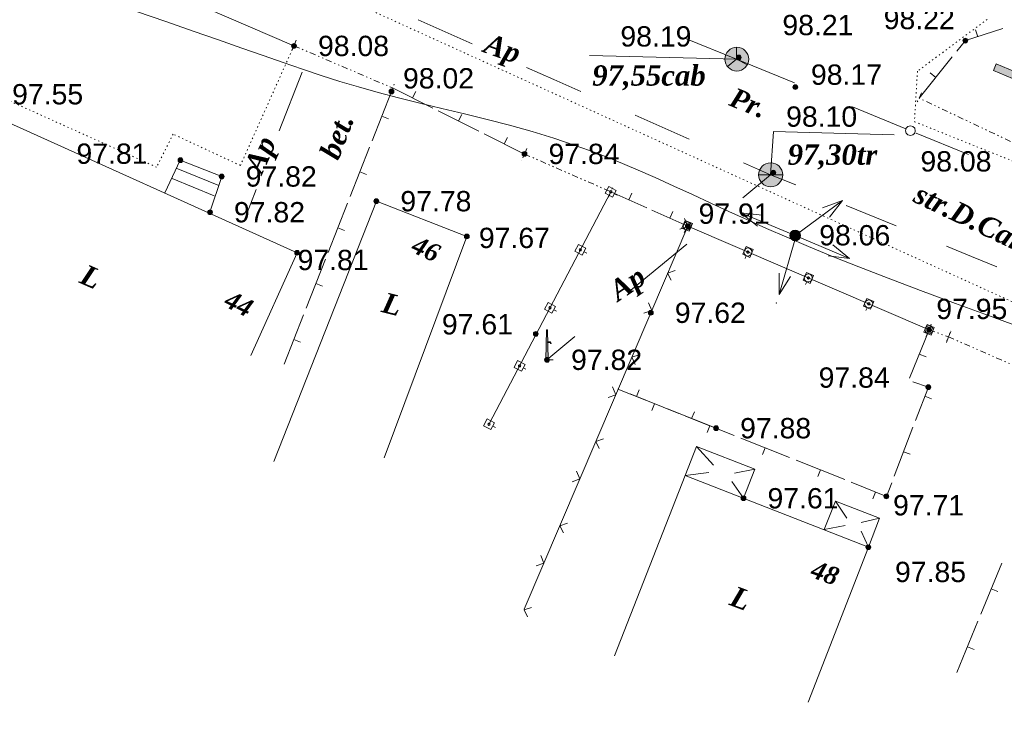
# Model space of a CAD drawing. Header units: millimetres. Extents: x 9396 to 25236, y 15106 to 31102.
# Tile 106 of 256: x 11071 to 11153, y 16039 to 16097. Entities that reach past the tile are written whole.
import ezdxf
from ezdxf.enums import TextEntityAlignment as Align

# ---------------------------------------------------------------- set-up
doc = ezdxf.new("R2010")
doc.units = ezdxf.units.MM
for name, pattern in [('DIVIDE', [1.25, 0.5, -0.25, 0, -0.25, 0, -0.25]), ('DOT', [0.25, 0, -0.25]), ('HIDDEN', [0.375, 0.25, -0.125])]:
    doc.linetypes.add(name, pattern=pattern)
for name, color, linetype, lineweight, true_color in [('1001010', 7, 'Continuous', 9, 0x000000), ('10010110', 7, 'Continuous', 20, 0xa25100), ('1060000', 7, 'Continuous', 9, 0x000000), ('1070000', 7, 'DOT', 9, 0x000000), ('11113000', 7, 'Continuous', 9, 0x000000), ('2030012', 7, 'Continuous', 9, 0x000000), ('21100200', 7, 'HIDDEN', 0, 0x800080), ('3000105', 7, 'DIVIDE', 9, 0x000000), ('3000113', 7, 'Continuous', 9, 0x000000), ('3000130', 7, 'Continuous', 9, 0x000000), ('3000140', 7, 'Continuous', 9, 0x000000), ('3000220', 7, 'Continuous', 9, 0x000000), ('3000260', 7, 'Continuous', 9, 0x000000), ('5010210', 7, 'Continuous', 20, 0x008000), ('5010420', 7, 'Continuous', 9, 0x000000), ('5010530', 7, 'Continuous', 9, 0x000000), ('6011210', 1, 'Continuous', 9, 0xff0000), ('9010120', 7, 'Continuous', 20, 0x000000), ('9010200', 7, 'Continuous', 9, 0x000000)]:
    doc.layers.add(name, color=color, linetype=linetype, lineweight=lineweight, true_color=true_color)
doc.styles.add('1', font='timesbi.ttf', dxfattribs={"height": 0.00127})
doc.styles.add('10', font='timesbi.ttf', dxfattribs={"height": 0.001481})
doc.styles.add('12', font='timesbi.ttf', dxfattribs={"height": 0.001693})
doc.styles.add('2', font='timesbi.ttf', dxfattribs={"height": 0.001693})
doc.styles.add('3', font='timesbi.ttf', dxfattribs={"height": 0.001693})
doc.styles.add('9', font='timesbi.ttf', dxfattribs={"height": 0.001693})
doc.styles.add('F2', font='arial.ttf', dxfattribs={"height": 0.001693})

# ---------------------------------------------------------------- blocks, each defined once
blk = doc.blocks.new('SYMBOL21100200')
at = {"true_color": 0x800080}
h = blk.add_hatch(color=216, dxfattribs=at)
edge = h.paths.add_edge_path()
edge.add_arc((0, 0), 0.1, 0, 360)
at = {"color": 216, "linetype": 'Continuous', "lineweight": 0, "true_color": 0x800080}
blk.add_circle((0, 0), 0.1, dxfattribs=at)
blk = doc.blocks.new('SYMBOL5010420')
at = {"true_color": 0xffffff}
h = blk.add_hatch(color=7, dxfattribs=at)
edge = h.paths.add_edge_path()
edge.add_arc((0, 0), 0.5, 0, 360)
at = {"color": 18, "linetype": 'Continuous', "lineweight": 9, "true_color": 0x000000, "flags": 128}
blk.add_lwpolyline([(-0.5, 0), (0.5, 0)], dxfattribs=at)
at = {"color": 18, "linetype": 'Continuous', "lineweight": 9, "true_color": 0x000000}
blk.add_circle((0, 0), 0.5, dxfattribs=at)
blk = doc.blocks.new('SYMBOL9010200')
at = {"true_color": 0xffffff}
h = blk.add_hatch(color=7, dxfattribs=at)
edge = h.paths.add_edge_path()
edge.add_arc((0.01, 0), 0.495, 0, 360)
at = {"color": 18, "linetype": 'Continuous', "lineweight": 0, "true_color": 0x000000, "flags": 128}
for points in [[(0.0025, 0.007), (-0.007, 0.495)], [(0.0025, 0.0025), (-0.3845, -0.3005)], [(0.005, 0), (0.44, -0.238)]]:
    blk.add_lwpolyline(points, dxfattribs=at)
at = {"color": 18, "linetype": 'Continuous', "lineweight": 0, "true_color": 0x000000}
blk.add_circle((0.01, 0), 0.495, dxfattribs=at)
blk = doc.blocks.new('SYMBOL5010530')
at = {"true_color": 0x000000}
for points in [[(-0.05, 0), (-0.025, 1.25), (0.025, 1.25), (0.05, 0)], [(0.025, 0.75), (0.15, 0.75), (0.175, 0.675), (0.15, 0.675), (0.125, 0.725), (0.025, 0.725)]]:
    blk.add_hatch(color=18, dxfattribs=at).paths.add_polyline_path(points)
at = {"color": 18, "linetype": 'Continuous', "lineweight": 0, "true_color": 0x000000, "flags": 128}
for points in [[(-0.05, 0), (-0.025, 1.25), (0.025, 1.25), (0.05, 0), (-0.05, 0)], [(0.025, 0.75), (0.15, 0.75), (0.175, 0.675), (0.15, 0.675), (0.125, 0.725), (0.025, 0.725), (0.025, 0.75)]]:
    blk.add_lwpolyline(points, close=True, dxfattribs=at)
blk.add_lwpolyline([(-0.125, 0), (0.25, 0)], dxfattribs=at)
blk = doc.blocks.new('SYMBOL2030012')
at = {"true_color": 0xffffff}
h = blk.add_hatch(color=7, dxfattribs=at)
edge = h.paths.add_edge_path()
edge.add_arc((0, 0), 0.225, 0, 360)
at = {"true_color": 0x000000}
h = blk.add_hatch(color=18, dxfattribs=at)
edge = h.paths.add_edge_path()
edge.add_arc((0, 0), 0.05, 0, 360)
at = {"color": 18, "linetype": 'Continuous', "lineweight": 0, "true_color": 0x000000}
for radius in [0.225, 0.05]:
    blk.add_circle((0, 0), radius, dxfattribs=at)

msp = doc.modelspace()

# ---------------------------------------------------------------- hatches: boundary and pattern name
at = {"layer": '11113000', "true_color": 0xffffff}
h = msp.add_hatch(color=7, dxfattribs=at)
h.paths.add_polyline_path([(11151.741, 16092.627), (11157.021, 16090.417), (11157.251, 16090.967), (11151.971, 16093.177)])
h.paths.add_polyline_path([(11158.271, 16089.917), (11158.421, 16089.957), (11158.531, 16090.067), (11158.571, 16090.207), (11158.531, 16090.357), (11158.421, 16090.467), (11158.271, 16090.507), (11158.131, 16090.467), (11158.021, 16090.357), (11157.981, 16090.207), (11158.021, 16090.067), (11158.131, 16089.957)])
h.paths.add_polyline_path([(11159.151, 16089.547), (11159.301, 16089.587), (11159.411, 16089.697), (11159.451, 16089.837), (11159.411, 16089.987), (11159.301, 16090.097), (11159.151, 16090.137), (11159.011, 16090.097), (11158.901, 16089.987), (11158.861, 16089.837), (11158.901, 16089.697), (11159.011, 16089.587)])
h.paths.add_polyline_path([(11160.031, 16089.177), (11160.181, 16089.217), (11160.291, 16089.327), (11160.331, 16089.477), (11160.291, 16089.617), (11160.181, 16089.727), (11160.031, 16089.767), (11159.891, 16089.727), (11159.781, 16089.617), (11159.741, 16089.477), (11159.781, 16089.327), (11159.891, 16089.217)])
h.paths.add_polyline_path([(11164.931, 16087.097), (11170.201, 16084.877), (11170.431, 16085.437), (11165.161, 16087.647)])
h.paths.add_polyline_path([(11171.461, 16084.387), (11171.611, 16084.427), (11171.711, 16084.537), (11171.751, 16084.677), (11171.711, 16084.827), (11171.611, 16084.937), (11171.461, 16084.967), (11171.311, 16084.937), (11171.211, 16084.827), (11171.171, 16084.677), (11171.211, 16084.537), (11171.311, 16084.427)])
h.paths.add_polyline_path([(11172.341, 16084.017), (11172.491, 16084.057), (11172.591, 16084.167), (11172.631, 16084.307), (11172.591, 16084.457), (11172.491, 16084.567), (11172.341, 16084.607), (11172.191, 16084.567), (11172.091, 16084.457), (11172.051, 16084.307), (11172.091, 16084.167), (11172.191, 16084.057)])
h.paths.add_polyline_path([(11173.221, 16083.647), (11173.371, 16083.687), (11173.471, 16083.797), (11173.511, 16083.937), (11173.471, 16084.087), (11173.371, 16084.197), (11173.221, 16084.237), (11173.071, 16084.197), (11172.961, 16084.087), (11172.931, 16083.937), (11172.961, 16083.797), (11173.071, 16083.687)])
h.paths.add_polyline_path([(11178.111, 16081.567), (11183.391, 16079.347), (11183.621, 16079.907), (11178.351, 16082.117)])
h.paths.add_polyline_path([(11184.651, 16078.857), (11184.791, 16078.897), (11184.901, 16078.997), (11184.941, 16079.147), (11184.901, 16079.297), (11184.791, 16079.397), (11184.651, 16079.437), (11184.501, 16079.397), (11184.391, 16079.297), (11184.351, 16079.147), (11184.391, 16078.997), (11184.501, 16078.897)])
h.paths.add_polyline_path([(11185.531, 16078.487), (11185.671, 16078.527), (11185.781, 16078.627), (11185.821, 16078.777), (11185.781, 16078.927), (11185.671, 16079.027), (11185.531, 16079.067), (11185.381, 16079.027), (11185.271, 16078.927), (11185.231, 16078.777), (11185.271, 16078.627), (11185.381, 16078.527)])
h.paths.add_polyline_path([(11186.401, 16078.117), (11186.551, 16078.157), (11186.661, 16078.267), (11186.701, 16078.407), (11186.661, 16078.557), (11186.551, 16078.667), (11186.401, 16078.707), (11186.261, 16078.667), (11186.151, 16078.557), (11186.111, 16078.407), (11186.151, 16078.267), (11186.261, 16078.157)])
h.paths.add_polyline_path([(11191.301, 16076.027), (11196.571, 16073.817), (11196.811, 16074.367), (11191.531, 16076.587)])
h.paths.add_polyline_path([(11197.831, 16073.317), (11197.981, 16073.357), (11198.091, 16073.467), (11198.121, 16073.617), (11198.091, 16073.757), (11197.981, 16073.867), (11197.831, 16073.907), (11197.691, 16073.867), (11197.581, 16073.757), (11197.541, 16073.617), (11197.581, 16073.467), (11197.691, 16073.357)])
h.paths.add_polyline_path([(11198.711, 16072.957), (11198.861, 16072.987), (11198.961, 16073.097), (11199.001, 16073.247), (11198.961, 16073.397), (11198.861, 16073.497), (11198.711, 16073.537), (11198.561, 16073.497), (11198.461, 16073.397), (11198.421, 16073.247), (11198.461, 16073.097), (11198.561, 16072.987)])
h.paths.add_polyline_path([(11199.591, 16072.587), (11199.741, 16072.627), (11199.841, 16072.727), (11199.881, 16072.877), (11199.841, 16073.027), (11199.741, 16073.127), (11199.591, 16073.167), (11199.441, 16073.127), (11199.341, 16073.027), (11199.301, 16072.877), (11199.341, 16072.727), (11199.441, 16072.627)])
h.paths.add_polyline_path([(11204.481, 16070.497), (11209.761, 16068.287), (11209.991, 16068.837), (11204.721, 16071.047)])
h.paths.add_polyline_path([(11211.021, 16067.787), (11211.161, 16067.827), (11211.271, 16067.937), (11211.311, 16068.087), (11211.271, 16068.227), (11211.161, 16068.337), (11211.021, 16068.377), (11210.871, 16068.337), (11210.761, 16068.227), (11210.721, 16068.087), (11210.761, 16067.937), (11210.871, 16067.827)])
h.paths.add_polyline_path([(11211.901, 16067.417), (11212.041, 16067.457), (11212.151, 16067.567), (11212.191, 16067.717), (11212.151, 16067.857), (11212.041, 16067.967), (11211.901, 16068.007), (11211.751, 16067.967), (11211.641, 16067.857), (11211.601, 16067.717), (11211.641, 16067.567), (11211.751, 16067.457)])
h.paths.add_polyline_path([(11212.781, 16067.047), (11212.921, 16067.087), (11213.031, 16067.197), (11213.071, 16067.347), (11213.031, 16067.487), (11212.921, 16067.597), (11212.781, 16067.637), (11212.631, 16067.597), (11212.521, 16067.487), (11212.481, 16067.347), (11212.521, 16067.197), (11212.631, 16067.087)])
h.paths.add_polyline_path([(11217.671, 16064.967), (11222.941, 16062.757), (11223.181, 16063.307), (11217.901, 16065.517)])
h.paths.add_polyline_path([(11224.201, 16062.257), (11224.351, 16062.297), (11224.461, 16062.407), (11224.501, 16062.547), (11224.461, 16062.697), (11224.351, 16062.807), (11224.201, 16062.847), (11224.061, 16062.807), (11223.951, 16062.697), (11223.911, 16062.547), (11223.951, 16062.407), (11224.061, 16062.297)])
h.paths.add_polyline_path([(11225.081, 16061.887), (11225.231, 16061.927), (11225.341, 16062.037), (11225.381, 16062.177), (11225.341, 16062.327), (11225.231, 16062.437), (11225.081, 16062.477), (11224.941, 16062.437), (11224.831, 16062.327), (11224.791, 16062.177), (11224.831, 16062.037), (11224.941, 16061.927)])
h.paths.add_polyline_path([(11225.961, 16061.517), (11226.111, 16061.557), (11226.221, 16061.667), (11226.251, 16061.817), (11226.221, 16061.957), (11226.111, 16062.067), (11225.961, 16062.107), (11225.811, 16062.067), (11225.711, 16061.957), (11225.671, 16061.817), (11225.711, 16061.667), (11225.811, 16061.557)])
h.paths.add_polyline_path([(11230.861, 16059.437), (11236.131, 16057.217), (11236.361, 16057.777), (11231.091, 16059.987)])
h.paths.add_polyline_path([(11237.391, 16056.727), (11237.541, 16056.767), (11237.641, 16056.867), (11237.681, 16057.017), (11237.641, 16057.167), (11237.541, 16057.267), (11237.391, 16057.307), (11237.241, 16057.267), (11237.141, 16057.167), (11237.101, 16057.017), (11237.141, 16056.867), (11237.241, 16056.767)])
h.paths.add_polyline_path([(11238.271, 16056.357), (11238.411, 16056.397), (11238.521, 16056.507), (11238.561, 16056.647), (11238.521, 16056.797), (11238.411, 16056.907), (11238.271, 16056.947), (11238.121, 16056.907), (11238.011, 16056.797), (11237.971, 16056.647), (11238.011, 16056.507), (11238.121, 16056.397)])
h.paths.add_polyline_path([(11239.151, 16055.987), (11239.291, 16056.027), (11239.401, 16056.137), (11239.441, 16056.277), (11239.401, 16056.427), (11239.291, 16056.537), (11239.151, 16056.577), (11239.001, 16056.537), (11238.891, 16056.427), (11238.851, 16056.277), (11238.891, 16056.137), (11239.001, 16056.027)])
h.paths.add_polyline_path([(11244.041, 16053.897), (11249.321, 16051.687), (11249.551, 16052.247), (11244.271, 16054.457)])
h.paths.add_polyline_path([(11250.571, 16051.197), (11250.721, 16051.237), (11250.831, 16051.337), (11250.871, 16051.487), (11250.831, 16051.637), (11250.721, 16051.737), (11250.571, 16051.777), (11250.431, 16051.737), (11250.321, 16051.637), (11250.281, 16051.487), (11250.321, 16051.337), (11250.431, 16051.237)])
h.paths.add_polyline_path([(11251.451, 16050.827), (11251.601, 16050.867), (11251.711, 16050.967), (11251.751, 16051.117), (11251.711, 16051.267), (11251.601, 16051.367), (11251.451, 16051.407), (11251.311, 16051.367), (11251.201, 16051.267), (11251.161, 16051.117), (11251.201, 16050.967), (11251.311, 16050.867)])
h.paths.add_polyline_path([(11252.331, 16050.457), (11252.481, 16050.497), (11252.591, 16050.597), (11252.631, 16050.747), (11252.591, 16050.897), (11252.481, 16051.007), (11252.331, 16051.037), (11252.191, 16051.007), (11252.081, 16050.897), (11252.041, 16050.747), (11252.081, 16050.597), (11252.191, 16050.497)])
h.paths.add_polyline_path([(11257.231, 16048.367), (11262.501, 16046.157), (11262.731, 16046.707), (11257.461, 16048.927)])
h.paths.add_polyline_path([(11263.761, 16045.657), (11263.911, 16045.697), (11264.011, 16045.807), (11264.051, 16045.957), (11264.011, 16046.097), (11263.911, 16046.207), (11263.761, 16046.247), (11263.611, 16046.207), (11263.511, 16046.097), (11263.471, 16045.957), (11263.511, 16045.807), (11263.611, 16045.697)])
h.paths.add_polyline_path([(11264.641, 16045.297), (11264.791, 16045.327), (11264.891, 16045.437), (11264.931, 16045.587), (11264.891, 16045.727), (11264.791, 16045.837), (11264.641, 16045.877), (11264.491, 16045.837), (11264.391, 16045.727), (11264.351, 16045.587), (11264.391, 16045.437), (11264.491, 16045.327)])
h.paths.add_polyline_path([(11265.521, 16044.927), (11265.661, 16044.967), (11265.771, 16045.067), (11265.811, 16045.217), (11265.771, 16045.367), (11265.661, 16045.467), (11265.521, 16045.507), (11265.371, 16045.467), (11265.261, 16045.367), (11265.231, 16045.217), (11265.261, 16045.067), (11265.371, 16044.967)])
h.paths.add_polyline_path([(11270.411, 16042.837), (11275.691, 16040.627), (11275.921, 16041.177), (11270.641, 16043.387)])
h.paths.add_polyline_path([(11276.951, 16040.127), (11277.091, 16040.167), (11277.201, 16040.277), (11277.241, 16040.417), (11277.201, 16040.567), (11277.091, 16040.677), (11276.951, 16040.717), (11276.801, 16040.677), (11276.691, 16040.567), (11276.651, 16040.417), (11276.691, 16040.277), (11276.801, 16040.167)])
h.paths.add_polyline_path([(11277.821, 16039.757), (11277.971, 16039.797), (11278.081, 16039.907), (11278.121, 16040.057), (11278.081, 16040.197), (11277.971, 16040.307), (11277.821, 16040.347), (11277.681, 16040.307), (11277.571, 16040.197), (11277.531, 16040.057), (11277.571, 16039.907), (11277.681, 16039.797)])
h.paths.add_polyline_path([(11278.701, 16039.387), (11278.851, 16039.427), (11278.961, 16039.537), (11279.001, 16039.687), (11278.961, 16039.827), (11278.851, 16039.937), (11278.701, 16039.977), (11278.561, 16039.937), (11278.451, 16039.827), (11278.411, 16039.687), (11278.451, 16039.537), (11278.561, 16039.427)])

# ---------------------------------------------------------------- linework, layer by layer
at = {"layer": '1001010', "color": 253}
for p, q in [((11087.223, 16083.034), (11083.651, 16084.489)), ((11086.826, 16082.174), (11083.32, 16083.629)), ((11087.462, 16083.793), (11086.468, 16080.816)), ((11100.341, 16081.733), (11091.801, 16060.047)), ((11100.341, 16081.733), (11107.877, 16078.805)), ((11107.877, 16078.805), (11101.003, 16060.359)), ((11093.742, 16077.439), (11089.874, 16068.871)), ((11127.016, 16061.288), (11128.423, 16059.739)), ((11126.068, 16058.867), (11128.043, 16059.122)), ((11131.858, 16059.391), (11130.18, 16059.074)), ((11130.909, 16056.971), (11129.942, 16058.362)), ((11138.583, 16056.748), (11139.533, 16055.323)), ((11137.634, 16054.374), (11139.391, 16054.706)), ((11142.24, 16055.323), (11140.72, 16054.943)), ((11141.323, 16052.892), (11140.72, 16054.231)), ((11141.323, 16052.892), (11136.305, 16039.987))]:
    msp.add_line(p, q, dxfattribs=at)
for points in [[(11093.742, 16077.439, 0), (11068.38, 16088.889, 0), (11062.749, 16076.287, 0)], [(11133.182, 16083.938, 0), (11133.409, 16087.533, 0), (11143.464, 16087.268, 0)], [(11087.462, 16083.793, 0), (11084.011, 16085.157, 0), (11082.725, 16082.438, 0)], [(11130.909, 16056.971, 0), (11131.858, 16059.391, 0), (11127.016, 16061.288, 0), (11126.068, 16058.867, 0)], [(11141.323, 16052.892, 0), (11126.068, 16058.867, 0), (11120.162, 16043.833, 0)], [(11141.323, 16052.892, 0), (11142.24, 16055.323, 0), (11138.583, 16056.748, 0), (11137.634, 16054.374, 0)]]:
    msp.add_polyline3d(points, dxfattribs=at)
at = {"layer": '10010110'}
msp.add_polyline3d([(11154.785, 16070.936, 96.088), (11151.638, 16072.092, 88.767), (11148.575, 16073.22, 82.194), (11145.66, 16074.302, 77.207), (11142.96, 16075.321, 74.644), (11140.522, 16076.264, 75.097), (11138.328, 16077.139, 78.181), (11136.34, 16077.956, 83.268), (11134.52, 16078.728, 89.728), (11132.833, 16079.465, 96.932), (11131.241, 16080.178, 104.25), (11129.707, 16080.879, 111.053), (11128.193, 16081.58, 116.712), (11126.67, 16082.289, 120.768), (11125.125, 16083.001, 123.434), (11123.554, 16083.711, 125.098), (11121.952, 16084.411, 126.143), (11120.314, 16085.095, 126.954), (11118.635, 16085.757, 127.916), (11116.91, 16086.39, 129.414), (11115.134, 16086.986, 131.834), (11113.306, 16087.542, 135.388), (11111.44, 16088.062, 139.613), (11109.555, 16088.552, 143.872), (11107.669, 16089.02, 147.528), (11105.8, 16089.472, 149.946), (11103.967, 16089.915, 150.489), (11102.188, 16090.355, 148.522), (11100.482, 16090.798, 143.409), (11098.857, 16091.253, 134.753), (11097.289, 16091.723, 123.117), (11095.745, 16092.215, 109.303), (11094.19, 16092.733, 94.114), (11092.59, 16093.284, 78.351), (11090.913, 16093.872, 62.818), (11089.124, 16094.503, 48.315), (11087.19, 16095.182, 35.646), (11085.083, 16095.915, 25.446), (11082.806, 16096.704, 17.676), (11080.365, 16097.554, 12.133)], dxfattribs=at)
at = {"layer": '1060000', "color": 253}
msp.add_line((11130.342, 16093.575, 39.144), (11118.088, 16093.87, 39.144), dxfattribs=at)
at = {"layer": '1070000', "color": 253}
for points in [[(11045.971, 16118.68, 0), (11066.174, 16111.322, 0), (11099.971, 16097.603, 0), (11164.883, 16068.086, 0)], [(11151.216, 16096.89, 0), (11145.405, 16092.563, 0), (11145.157, 16088.359, 0), (11186.205, 16071.915, 0), (11212.4, 16061.031, 0)], [(11093.473, 16094.687, 0), (11089.015, 16084.713, 0), (11083.412, 16087.324, 0), (11082.036, 16084.571, 0), (11067.697, 16091.028, 0), (11063.946, 16083.241, 0)]]:
    msp.add_polyline3d(points, dxfattribs=at)
at = {"layer": '11113000', "color": 253}
msp.add_polyline3d([(11151.741, 16092.627, 8.79), (11157.021, 16090.417, 8.79), (11157.251, 16090.967, 8.79), (11151.971, 16093.177, 8.79), (11151.741, 16092.627, 8.79)], close=True, dxfattribs=at)
at = {"layer": '3000105', "color": 253}
for p, q in [((11093.67, 16095.147), (11093.237, 16094.135)), ((11093.473, 16094.687), (11101.682, 16091.176)), ((11101.486, 16090.717), (11101.918, 16091.728)), ((11145.755, 16090.778), (11145.285, 16089.783)), ((11153.156, 16086.724), (11145.541, 16090.326)), ((11112.872, 16086.126), (11112.431, 16085.118)), ((11112.672, 16085.668), (11119.861, 16082.521)), ((11119.661, 16082.063), (11120.102, 16083.07)), ((11146.551, 16071.487), (11146.171, 16070.454)), ((11146.378, 16071.017), (11147.992, 16070.423)), ((11148.192, 16070.881, 98.22), (11147.752, 16069.873, 98.22)), ((11147.82, 16069.953), (11148.2, 16070.986)), ((11147.992, 16070.423), (11156.618, 16066.657, 196.44))]:
    msp.add_line(p, q, dxfattribs=at)
at = {"layer": '3000113', "color": 253}
msp.add_line((11093.473, 16094.687), (11074.398, 16102.917, 190.714), dxfattribs=at)
at = {"layer": '3000130', "color": 253}
for p, q in [((11119.861, 16082.521), (11109.745, 16063.188)), ((11120.391, 16082.247), (11120.171, 16082.357)), ((11125.991, 16079.117), (11126.091, 16079.347)), ((11146.382, 16071.021), (11126.272, 16079.65)), ((11117.861, 16077.407), (11117.641, 16077.517)), ((11131.051, 16076.947), (11131.151, 16077.177)), ((11136.081, 16074.787), (11136.181, 16075.017)), ((11141.111, 16072.627), (11141.211, 16072.857)), ((11115.331, 16072.567), (11115.111, 16072.687)), ((11146.141, 16070.467), (11146.241, 16070.697)), ((11112.801, 16067.727), (11112.581, 16067.847)), ((11110.251, 16062.867), (11110.031, 16062.977))]:
    msp.add_line(p, q, dxfattribs=at)
for points in [[(11119.701, 16082.967, 0), (11119.401, 16082.397, 0), (11120.021, 16082.077, 0), (11120.321, 16082.637, 0), (11119.701, 16082.967, 0)], [(11119.861, 16082.427, 0), (11119.911, 16082.437, 0), (11119.941, 16082.477, 0), (11119.961, 16082.517, 0), (11119.941, 16082.567, 0), (11119.911, 16082.607, 0), (11119.861, 16082.617, 0), (11119.811, 16082.607, 0), (11119.781, 16082.567, 0), (11119.761, 16082.517, 0), (11119.781, 16082.477, 0), (11119.811, 16082.437, 0), (11119.861, 16082.427, 0)], [(11126.661, 16079.867, 0), (11126.071, 16080.117, 0), (11125.791, 16079.477, 0), (11126.381, 16079.227, 0), (11126.661, 16079.867, 0)], [(11126.231, 16079.577, 0), (11126.271, 16079.587, 0), (11126.311, 16079.617, 0), (11126.321, 16079.667, 0), (11126.311, 16079.717, 0), (11126.271, 16079.757, 0), (11126.231, 16079.767, 0), (11126.181, 16079.757, 0), (11126.141, 16079.717, 0), (11126.131, 16079.667, 0), (11126.141, 16079.617, 0), (11126.181, 16079.587, 0), (11126.231, 16079.577, 0)], [(11117.171, 16078.127, 0), (11116.871, 16077.567, 0), (11117.491, 16077.237, 0), (11117.791, 16077.807, 0), (11117.171, 16078.127, 0)], [(11117.331, 16077.587, 0), (11117.381, 16077.597, 0), (11117.411, 16077.637, 0), (11117.421, 16077.687, 0), (11117.411, 16077.727, 0), (11117.381, 16077.767, 0), (11117.331, 16077.777, 0), (11117.281, 16077.767, 0), (11117.251, 16077.727, 0), (11117.231, 16077.687, 0), (11117.251, 16077.637, 0), (11117.281, 16077.597, 0), (11117.331, 16077.587, 0)], [(11131.721, 16077.697, 0), (11131.131, 16077.947, 0), (11130.861, 16077.307, 0), (11131.441, 16077.047, 0), (11131.721, 16077.697, 0)], [(11131.291, 16077.407, 0), (11131.331, 16077.417, 0), (11131.371, 16077.447, 0), (11131.381, 16077.497, 0), (11131.371, 16077.547, 0), (11131.331, 16077.577, 0), (11131.291, 16077.597, 0), (11131.241, 16077.577, 0), (11131.201, 16077.547, 0), (11131.191, 16077.497, 0), (11131.201, 16077.447, 0), (11131.241, 16077.417, 0), (11131.291, 16077.407, 0)], [(11136.751, 16075.537, 0), (11136.161, 16075.787, 0), (11135.891, 16075.147, 0), (11136.471, 16074.887, 0), (11136.751, 16075.537, 0)], [(11136.321, 16075.247, 0), (11136.371, 16075.257, 0), (11136.401, 16075.287, 0), (11136.411, 16075.337, 0), (11136.401, 16075.387, 0), (11136.371, 16075.427, 0), (11136.321, 16075.437, 0), (11136.271, 16075.427, 0), (11136.241, 16075.387, 0), (11136.221, 16075.337, 0), (11136.241, 16075.287, 0), (11136.271, 16075.257, 0), (11136.321, 16075.247, 0)], [(11141.781, 16073.377, 0), (11141.191, 16073.627, 0), (11140.921, 16072.987, 0), (11141.511, 16072.737, 0), (11141.781, 16073.377, 0)], [(11114.641, 16073.287, 0), (11114.341, 16072.727, 0), (11114.961, 16072.407, 0), (11115.261, 16072.967, 0), (11114.641, 16073.287, 0)], [(11114.801, 16072.747, 0), (11114.851, 16072.767, 0), (11114.881, 16072.797, 0), (11114.891, 16072.847, 0), (11114.881, 16072.897, 0), (11114.851, 16072.927, 0), (11114.801, 16072.947, 0), (11114.751, 16072.927, 0), (11114.721, 16072.897, 0), (11114.701, 16072.847, 0), (11114.721, 16072.797, 0), (11114.751, 16072.767, 0), (11114.801, 16072.747, 0)], [(11141.351, 16073.087, 0), (11141.401, 16073.097, 0), (11141.431, 16073.137, 0), (11141.451, 16073.177, 0), (11141.431, 16073.227, 0), (11141.401, 16073.267, 0), (11141.351, 16073.277, 0), (11141.301, 16073.267, 0), (11141.271, 16073.227, 0), (11141.251, 16073.177, 0), (11141.271, 16073.137, 0), (11141.301, 16073.097, 0), (11141.351, 16073.087, 0)], [(11146.811, 16071.217, 0), (11146.231, 16071.467, 0), (11145.951, 16070.827, 0), (11146.541, 16070.577, 0), (11146.811, 16071.217, 0)], [(11146.381, 16070.927, 0), (11146.431, 16070.937, 0), (11146.461, 16070.977, 0), (11146.481, 16071.017, 0), (11146.461, 16071.067, 0), (11146.431, 16071.107, 0), (11146.381, 16071.117, 0), (11146.331, 16071.107, 0), (11146.301, 16071.067, 0), (11146.291, 16071.017, 0), (11146.301, 16070.977, 0), (11146.331, 16070.937, 0), (11146.381, 16070.927, 0)], [(11112.101, 16068.457, 0), (11111.811, 16067.887, 0), (11112.431, 16067.567, 0), (11112.721, 16068.127, 0), (11112.101, 16068.457, 0)], [(11112.271, 16067.917, 0), (11112.311, 16067.927, 0), (11112.351, 16067.967, 0), (11112.361, 16068.007, 0), (11112.351, 16068.057, 0), (11112.311, 16068.097, 0), (11112.271, 16068.107, 0), (11112.221, 16068.097, 0), (11112.181, 16068.057, 0), (11112.171, 16068.007, 0), (11112.181, 16067.967, 0), (11112.221, 16067.927, 0), (11112.271, 16067.917, 0)], [(11109.561, 16063.587, 0), (11109.261, 16063.027, 0), (11109.881, 16062.697, 0), (11110.181, 16063.267, 0), (11109.561, 16063.587, 0)], [(11109.721, 16063.047, 0), (11109.771, 16063.057, 0), (11109.801, 16063.097, 0), (11109.821, 16063.147, 0), (11109.801, 16063.187, 0), (11109.771, 16063.227, 0), (11109.721, 16063.237, 0), (11109.671, 16063.227, 0), (11109.641, 16063.187, 0), (11109.631, 16063.147, 0), (11109.641, 16063.097, 0), (11109.671, 16063.057, 0), (11109.721, 16063.047, 0)]]:
    msp.add_polyline3d(points, close=True, dxfattribs=at)
at = {"layer": '3000140', "color": 253}
msp.add_line((11146.382, 16071.021), (11126.272, 16079.65), dxfattribs=at)
for points in [[(11126.231, 16079.337, 0), (11126.391, 16079.377, 0), (11126.521, 16079.507, 0), (11126.561, 16079.667, 0), (11126.521, 16079.837, 0), (11126.391, 16079.957, 0), (11126.231, 16080.007, 0), (11126.061, 16079.957, 0), (11125.941, 16079.837, 0), (11125.891, 16079.667, 0), (11125.941, 16079.507, 0), (11126.061, 16079.377, 0), (11126.231, 16079.337, 0)], [(11131.291, 16077.167, 0), (11131.451, 16077.207, 0), (11131.581, 16077.327, 0), (11131.621, 16077.497, 0), (11131.581, 16077.667, 0), (11131.451, 16077.787, 0), (11131.291, 16077.837, 0), (11131.121, 16077.787, 0), (11131.001, 16077.667, 0), (11130.951, 16077.497, 0), (11131.001, 16077.327, 0), (11131.121, 16077.207, 0), (11131.291, 16077.167, 0)], [(11136.321, 16075.007, 0), (11136.491, 16075.047, 0), (11136.611, 16075.167, 0), (11136.651, 16075.337, 0), (11136.611, 16075.507, 0), (11136.491, 16075.627, 0), (11136.321, 16075.677, 0), (11136.151, 16075.627, 0), (11136.031, 16075.507, 0), (11135.981, 16075.337, 0), (11136.031, 16075.167, 0), (11136.151, 16075.047, 0), (11136.321, 16075.007, 0)], [(11141.351, 16072.847, 0), (11141.521, 16072.887, 0), (11141.641, 16073.017, 0), (11141.681, 16073.177, 0), (11141.641, 16073.347, 0), (11141.521, 16073.467, 0), (11141.351, 16073.517, 0), (11141.181, 16073.467, 0), (11141.061, 16073.347, 0), (11141.011, 16073.177, 0), (11141.061, 16073.017, 0), (11141.181, 16072.887, 0), (11141.351, 16072.847, 0)], [(11146.381, 16070.687, 0), (11146.551, 16070.727, 0), (11146.671, 16070.857, 0), (11146.721, 16071.017, 0), (11146.671, 16071.187, 0), (11146.551, 16071.307, 0), (11146.381, 16071.357, 0), (11146.211, 16071.307, 0), (11146.091, 16071.187, 0), (11146.051, 16071.017, 0), (11146.091, 16070.857, 0), (11146.211, 16070.727, 0), (11146.381, 16070.687, 0)]]:
    msp.add_polyline3d(points, close=True, dxfattribs=at)
at = {"layer": '3000220', "color": 253}
for p, q in [((11150.431, 16095.447), (11150.251, 16096.017)), ((11145.541, 16090.327), (11148.311, 16093.767)), ((11146.931, 16092.047), (11146.461, 16092.427)), ((11101.601, 16090.877, 111.364), (11099.981, 16086.777, 111.364)), ((11101.681, 16091.177), (11105.041, 16089.497)), ((11103.361, 16090.337), (11103.631, 16090.867)), ((11105.501, 16089.267), (11108.861, 16087.577)), ((11100.791, 16088.827, 111.364), (11101.351, 16088.607, 111.364)), ((11107.181, 16088.427), (11107.451, 16088.957)), ((11109.311, 16087.347), (11112.671, 16085.667)), ((11110.991, 16086.507), (11111.261, 16087.047)), ((11099.761, 16086.227, 111.364), (11098.151, 16082.127, 111.364)), ((11098.961, 16084.177, 111.364), (11099.521, 16083.957, 111.364)), ((11119.861, 16082.517), (11122.861, 16081.177)), ((11121.361, 16081.847), (11121.611, 16082.397)), ((11097.931, 16081.567, 111.364), (11096.321, 16077.467, 111.364)), ((11123.271, 16080.997), (11126.271, 16079.647)), ((11124.771, 16080.327), (11125.021, 16080.867)), ((11097.131, 16079.517, 111.364), (11097.681, 16079.297, 111.364)), ((11096.101, 16076.907, 111.364), (11094.491, 16072.817, 111.364)), ((11095.291, 16074.867, 111.364), (11095.851, 16074.647, 111.364)), ((11094.271, 16072.257, 111.364), (11092.651, 16068.157, 111.364)), ((11146.381, 16071.017), (11144.741, 16066.977)), ((11093.461, 16070.207, 111.364), (11094.021, 16069.987, 111.364)), ((11145.561, 16068.997), (11146.121, 16068.777)), ((11125.541, 16064.047), (11121.491, 16065.667)), ((11122.001, 16065.457), (11122.221, 16066.017)), ((11146.031, 16065.487), (11146.591, 16065.267)), ((11123.511, 16064.857), (11123.291, 16064.297)), ((11124.581, 16064.427), (11128.631, 16062.817)), ((11130.141, 16062.207), (11126.091, 16063.827)), ((11126.601, 16063.617), (11126.831, 16064.177)), ((11128.121, 16063.017), (11127.891, 16062.457)), ((11145.031, 16062.897), (11143.471, 16058.827)), ((11134.741, 16060.367), (11130.691, 16061.987)), ((11132.721, 16061.177), (11132.501, 16060.617)), ((11144.251, 16060.857), (11144.811, 16060.647)), ((11139.351, 16058.527), (11135.301, 16060.147)), ((11137.321, 16059.337), (11137.101, 16058.777)), ((11141.921, 16057.497), (11141.701, 16056.937)), ((11152.431, 16051.577), (11150.681, 16047.307)), ((11151.551, 16049.437), (11152.111, 16049.217)), ((11150.441, 16046.727), (11148.691, 16042.457)), ((11149.571, 16044.597), (11150.121, 16044.367))]:
    msp.add_line(p, q, dxfattribs=at)
for points in [[(11148.691, 16094.237, 0), (11149.401, 16095.117, 0), (11152.531, 16096.117, 0)], [(11145.021, 16066.667, 0), (11146.321, 16066.247, 0), (11145.251, 16063.447, 0)], [(11120.941, 16065.887, 0), (11120.461, 16066.077, 0), (11124.031, 16064.647, 0)], [(11143.261, 16058.267, 0), (11142.821, 16057.137, 0), (11139.901, 16058.307, 0)]]:
    msp.add_polyline3d(points, dxfattribs=at)
at = {"layer": '3000260', "color": 253}
for points in [[(11126.001, 16080.287, 0), (11126.271, 16079.637, 0), (11125.621, 16079.407, 0)], [(11126.272, 16079.65, 0), (11123.196, 16072.444, 0), (11112.66, 16047.727, 0)], [(11125.231, 16075.947, 0), (11124.601, 16075.737, 0), (11124.901, 16075.157, 0)], [(11123.001, 16073.267, 0), (11123.271, 16072.627, 0), (11122.631, 16072.397, 0)], [(11122.241, 16068.927, 0), (11121.611, 16068.727, 0), (11121.901, 16068.137, 0)], [(11120.011, 16066.257, 0), (11120.281, 16065.607, 0), (11119.641, 16065.377, 0)], [(11119.251, 16061.917, 0), (11118.621, 16061.707, 0), (11118.911, 16061.127, 0)], [(11117.021, 16059.237, 0), (11117.291, 16058.597, 0), (11116.651, 16058.357, 0)], [(11116.261, 16054.897, 0), (11115.631, 16054.687, 0), (11115.921, 16054.107, 0)], [(11114.031, 16052.217, 0), (11114.301, 16051.577, 0), (11113.661, 16051.347, 0)], [(11113.271, 16047.877, 0), (11112.641, 16047.677, 0), (11112.931, 16047.087, 0)]]:
    msp.add_polyline3d(points, dxfattribs=at)
at = {"layer": '5010210'}
for p, q in [((11103.811, 16096.837), (11108.331, 16094.857)), ((11094.161, 16092.477), (11092.251, 16087.587)), ((11115.111, 16091.877), (11112.851, 16092.867)), ((11117.371, 16090.887), (11115.111, 16091.877)), ((11121.891, 16088.897), (11126.401, 16086.917)), ((11133.181, 16083.937), (11130.921, 16084.927)), ((11130.851, 16082.007), (11133.181, 16083.937)), ((11133.181, 16083.937), (11135.271, 16083.087)), ((11089.371, 16080.257), (11090.331, 16082.697)), ((11143.641, 16079.677), (11139.461, 16081.387)), ((11126.201, 16078.157), (11121.541, 16074.307)), ((11147.831, 16077.977), (11149.921, 16077.117)), ((11149.921, 16077.117), (11152.011, 16076.267)), ((11114.551, 16068.517), (11116.881, 16070.447))]:
    msp.add_line(p, q, dxfattribs=at)
at = {"layer": '6011210'}
for p, q in [((11135.228, 16078.881), (11139.159, 16081.807)), ((11135.228, 16078.881), (11130.709, 16080.776)), ((11135.253, 16078.675), (11133.88, 16073.971)), ((11135.228, 16078.881), (11139.738, 16076.965))]:
    msp.add_line(p, q, dxfattribs=at)
for points in [[(11137.496, 16081.193, 0), (11139.159, 16081.807, 0), (11139.159, 16081.807, 0), (11138.093, 16080.391, 0)], [(11132.083, 16079.658, 0), (11130.709, 16080.776, 0), (11130.709, 16080.776, 0), (11132.47, 16080.58, 0)], [(11138.369, 16078.09, 0), (11139.738, 16076.965, 0), (11139.738, 16076.965, 0), (11137.977, 16077.17, 0)], [(11134.837, 16075.463, 0), (11133.88, 16073.971, 0), (11133.88, 16073.971, 0), (11133.877, 16075.743, 0)]]:
    msp.add_polyline3d(points, dxfattribs=at)
msp.add_point((11133.668, 16073.243), dxfattribs=at)
at = {"layer": '9010120', "color": 253}
for p, q in [((11126.101, 16095.307), (11130.341, 16093.577)), ((11135.171, 16091.587), (11130.341, 16093.577)), ((11140.001, 16089.597), (11144.441, 16087.767)), ((11145.311, 16087.417), (11149.651, 16085.627))]:
    msp.add_line(p, q, dxfattribs=at)
msp.add_polyline3d([(11144.821, 16087.207, 0), (11145.031, 16087.257, 0), (11145.181, 16087.407, 0), (11145.231, 16087.607, 0), (11145.181, 16087.817, 0), (11145.031, 16087.967, 0), (11144.821, 16088.017, 0), (11144.621, 16087.967, 0), (11144.471, 16087.817, 0), (11144.421, 16087.607, 0), (11144.471, 16087.407, 0), (11144.621, 16087.257, 0), (11144.821, 16087.207, 0)], close=True, dxfattribs=at)

# ---------------------------------------------------------------- block references
at = {"layer": '2030012', "color": 253, "xscale": 2, "yscale": 2, "zscale": 2}
msp.add_blockref('SYMBOL2030012', (11135.228, 16078.881), dxfattribs=at)
at = {"layer": '21100200', "xscale": 2, "yscale": 2, "zscale": 2}
for p in [(11093.478, 16094.677, 196.16), (11149.398, 16095.117, 196.44), (11130.526, 16093.711, 196.379), (11101.598, 16090.877, 196.04), (11135.237, 16091.243, 196.334), (11112.678, 16085.677, 195.68), (11084.018, 16085.157, 195.62), (11133.409, 16084.108, 196.198), (11087.458, 16083.797, 195.64), (11100.338, 16081.737, 195.56), (11086.478, 16080.817, 195.64), (11126.278, 16079.657, 195.82), (11107.878, 16078.797, 195.34), (11135.227, 16078.898, 196.115), (11093.738, 16077.437, 195.62), (11123.198, 16072.437, 195.24), (11146.378, 16071.017, 195.9), (11113.618, 16070.677, 195.22), (11114.558, 16068.517, 195.64), (11146.318, 16066.237, 195.68), (11128.638, 16062.817, 195.76), (11130.918, 16056.977, 195.22), (11142.818, 16057.137, 195.42), (11141.318, 16052.897, 195.7)]:
    msp.add_blockref('SYMBOL21100200', p, dxfattribs=at)
at = {"layer": '5010420', "color": 253, "xscale": 2, "yscale": 2, "zscale": 2}
msp.add_blockref('SYMBOL5010420', (11133.182, 16083.938), dxfattribs=at)
at = {"layer": '5010530', "color": 253, "xscale": 2, "yscale": 2, "zscale": 2}
msp.add_blockref('SYMBOL5010530', (11114.554, 16068.521), dxfattribs=at)
at = {"layer": '9010200', "color": 253, "xscale": 2, "yscale": 2, "zscale": 2}
msp.add_blockref('SYMBOL9010200', (11130.342, 16093.575), dxfattribs=at)

# ---------------------------------------------------------------- texts
at = {"layer": '1001010', "color": 1, "true_color": 0xff0000, "style": '10'}
for s, rotation, p in [('46', 335.4, (11103.46, 16078.222)), ('44', 333.7, (11087.886, 16073.688)), ('48', 340.6, (11136.662, 16051.13))]:
    msp.add_text(s, height=1.4813, rotation=rotation, dxfattribs=at).set_placement(p, align=Align.MIDDLE_LEFT)
at = {"layer": '1001010', "color": 253, "style": '9'}
for rotation, p in [(336.3, (11075.846, 16075.748)), (345.8, (11100.88, 16073.342)), (339.4, (11129.942, 16048.91))]:
    msp.add_text('L', height=1.693, rotation=rotation, dxfattribs=at).set_placement(p, align=Align.MIDDLE_LEFT)
at = {"layer": '1070000', "color": 253}
for s, height, rotation, style, p in [('Pr.', 1.6168, 338, '1', (11129.919, 16090.5)), ('bet.', 1.693, 68.9, '2', (11096.37, 16085.384)), ('str.D.Caraciobanu', 1.69297, 334.4, '2', (11145.319, 16082.5))]:
    msp.add_text(s, height=height, rotation=rotation, dxfattribs=dict(at, style=style)).set_placement(p, align=Align.MIDDLE_LEFT)
at = {"layer": '21100200', "color": 253, "style": 'F2'}
for s, p in [('98.21', (11134.158, 16096.417, 34.68)), ('98.22', (11142.598, 16096.917, 196.44)), ('98.19', (11120.666, 16095.471, 81.199)), ('98.08', (11095.478, 16094.677, 196.16)), ('98.02', (11102.558, 16091.977, 135.34)), ('98.17', (11136.537, 16092.283, 57.694)), ('97.55', (11070, 16090.649, 195.1)), ('98.10', (11134.469, 16088.788, 95.958)), ('97.81', (11075.358, 16085.697, 35.06)), ('97.84', (11114.678, 16085.677, 195.68)), ('98.08', (11145.658, 16085.057, 196.16)), ('97.82', (11089.458, 16083.797, 195.64)), ('97.78', (11102.338, 16081.737, 195.56)), ('97.82', (11088.478, 16080.817, 195.64)), ('97.91', (11127.178, 16080.697, 123.56)), ('97.67', (11108.878, 16078.677, 169.82)), ('98.06', (11137.227, 16078.898, 196.115)), ('97.81', (11093.778, 16076.837, 11.88)), ('97.95', (11146.978, 16072.757, 16.74)), ('97.62', (11125.198, 16072.437, 195.24)), ('97.61', (11105.798, 16071.477, 195.22)), ('97.82', (11116.558, 16068.517, 195.64)), ('97.84', (11137.178, 16067.037, 19.48)), ('97.88', (11130.638, 16062.817, 195.76)), ('97.61', (11132.918, 16056.977, 195.22)), ('97.71', (11143.378, 16056.397, 40.68)), ('97.85', (11143.538, 16050.837, 8.6))]:
    msp.add_text(s, height=1.693, dxfattribs=at).set_placement(p, align=Align.MIDDLE_LEFT)
at = {"layer": '5010210', "color": 253, "style": '3'}
for rotation, p in [(340.3, (11109.451, 16094.977)), (65.7, (11090.046, 16084.277)), (34.1, (11120.006, 16074.047))]:
    msp.add_text('Ap', height=1.693, rotation=rotation, dxfattribs=at).set_placement(p, align=Align.MIDDLE_LEFT)
at = {"layer": '5010420', "color": 253, "style": '12'}
msp.add_text('97,30tr', height=1.693, dxfattribs=at).set_placement((11134.602, 16085.618, 82.82), align=Align.MIDDLE_LEFT)
at = {"layer": '9010200', "color": 253, "style": '3'}
msp.add_text('97,55cab', height=1.693, dxfattribs=at).set_placement((11118.322, 16092.215, 21.18), align=Align.MIDDLE_LEFT)

doc.saveas('drawing.dxf')
